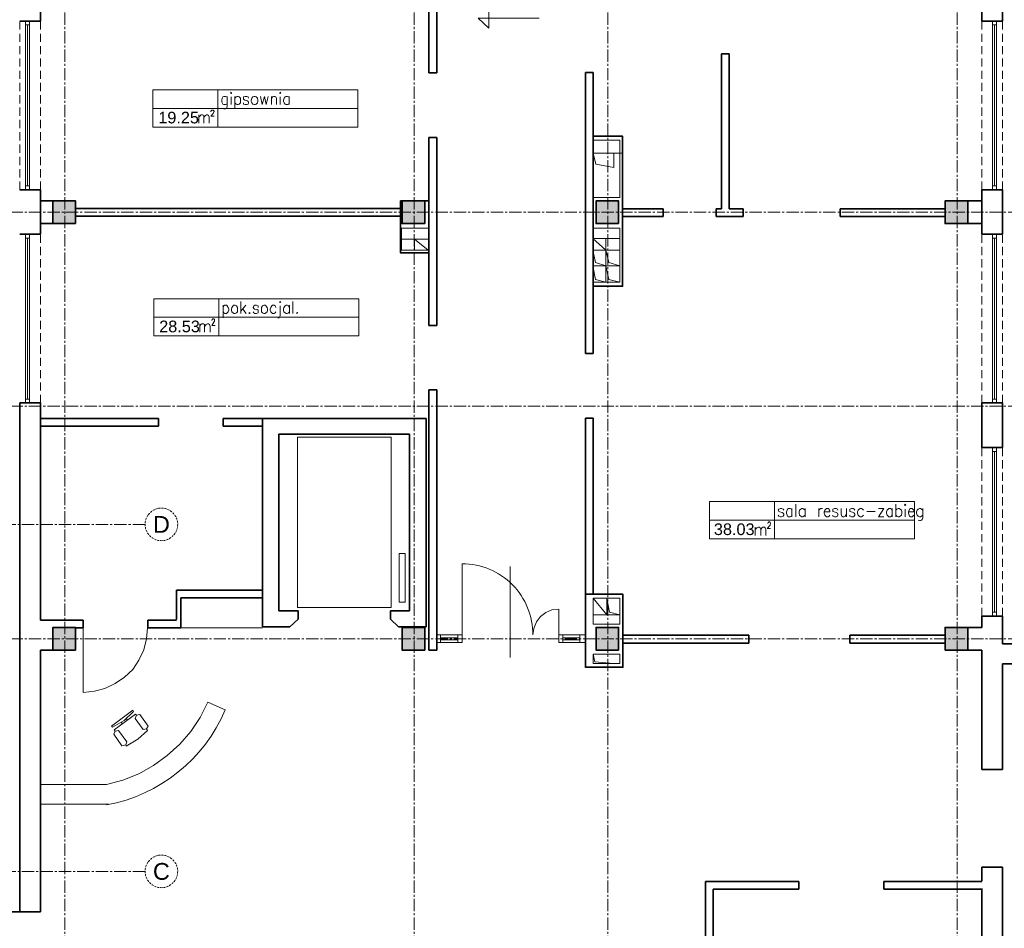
# Model space of a CAD drawing. Header units: millimetres. Extents: x -9409 to -3369, y 19372 to 27782.
# Tile 18 of 25: x -6200 to -4677, y 22144 to 23550. Entities that reach past the tile are written whole.
import ezdxf
from ezdxf.enums import TextEntityAlignment as Align

# ---------------------------------------------------------------- set-up
doc = ezdxf.new("R2010")
doc.units = ezdxf.units.MM
for name, pattern in [('ACAD_ISO02W100', [15, 12, -3]), ('CACHE2', [4.7625, 3.175, -1.5875]), ('CENTER2', [28.575, 19.05, -3.175, 3.175, -3.175]), ('DASHED', [19.05, 12.7, -6.35])]:
    doc.linetypes.add(name, pattern=pattern)
doc.layers.add('D-opis', color=104, linetype='Continuous')
doc.layers.add('PDF _Geometria', color=7, linetype='Continuous')
for name, color, linetype, lineweight in [('SQ_ISTN.Ściany', 140, 'Continuous', 35), ('Sq_Okna', 170, 'Continuous', 9), ('SQ_Osie', 220, 'CENTER2', 9), ('SQ_ZAKRES_OPRACOWANIA', 7, 'ACAD_ISO02W100', 20)]:
    doc.layers.add(name, color=color, linetype=linetype, lineweight=lineweight)
doc.layers.add('SQ_Widok', color=7, linetype='DASHED', lineweight=15, true_color=0x474747)
doc.styles.add('ARIAL', font='arial.ttf')
doc.styles.get("Standard").update_dxf_attribs({"font": 'arial.ttf'})

# ---------------------------------------------------------------- blocks, each defined once
blk = doc.blocks.new('słupy konstr bud B')
at = {"layer": 'SQ_ISTN.Ściany', "lineweight": 5}
h = blk.add_hatch(dxfattribs=at)
h.set_pattern_fill('JIS_STN_1E', color=256, scale=10)
h.paths.add_polyline_path([(21350.8, 18613.9), (21315.8, 18613.9), (21315.8, 18578.9), (21350.8, 18578.9)])
h.paths.add_polyline_path([(21890.8, 18613.9), (21855.8, 18613.9), (21855.8, 18578.9), (21890.8, 18578.9)])
h.paths.add_polyline_path([(22190.8, 18613.9), (22155.8, 18613.9), (22155.8, 18578.9), (22190.8, 18578.9)])
h.paths.add_polyline_path([(22730.8, 18613.9), (22695.8, 18613.9), (22695.8, 18578.9), (22730.8, 18578.9)])
h.paths.add_polyline_path([(22730.8, 17953.9), (22695.8, 17953.9), (22695.8, 17918.9), (22730.8, 17918.9)])
h.paths.add_polyline_path([(22190.8, 17953.9), (22155.8, 17953.9), (22155.8, 17918.9), (22190.8, 17918.9)])
h.paths.add_polyline_path([(21890.8, 17953.9), (21855.8, 17953.9), (21855.8, 17918.9), (21890.8, 17918.9)])
h.paths.add_polyline_path([(21350.8, 17953.9), (21315.8, 17953.9), (21315.8, 17918.9), (21350.8, 17918.9)])
h.paths.add_polyline_path([(21350.8, 17293.9), (21315.8, 17293.9), (21315.8, 17258.9), (21350.8, 17258.9)])
h.paths.add_polyline_path([(21890.8, 17293.9), (21855.8, 17293.9), (21855.8, 17258.9), (21890.8, 17258.9)])
h.paths.add_polyline_path([(22190.8, 17293.9), (22155.8, 17293.9), (22155.8, 17258.9), (22190.8, 17258.9)])
h.paths.add_polyline_path([(22730.8, 17293.9), (22695.8, 17293.9), (22695.8, 17258.9), (22730.8, 17258.9)])
h.paths.add_polyline_path([(22695.8, 16633.9), (22730.8, 16633.9), (22730.8, 16598.9), (22695.8, 16598.9)])
h.paths.add_polyline_path([(22695.8, 14653.9), (22730.8, 14653.9), (22730.8, 14618.9), (22695.8, 14618.9)])
h.paths.add_polyline_path([(22695.8, 15313.9), (22730.8, 15313.9), (22730.8, 15278.9), (22695.8, 15278.9)])
h.paths.add_polyline_path([(22695.8, 15973.9), (22730.8, 15973.9), (22730.8, 15938.9), (22695.8, 15938.9)])
h.paths.add_polyline_path([(22155.8, 14653.9), (22190.8, 14653.9), (22190.8, 14618.9), (22155.8, 14618.9)])
h.paths.add_polyline_path([(22155.8, 15313.9), (22190.8, 15313.9), (22190.8, 15278.9), (22155.8, 15278.9)])
h.paths.add_polyline_path([(22155.8, 15973.9), (22190.8, 15973.9), (22190.8, 15938.9), (22155.8, 15938.9)])
h.paths.add_polyline_path([(22155.8, 16633.9), (22190.8, 16633.9), (22190.8, 16598.9), (22155.8, 16598.9)])
h.paths.add_polyline_path([(21855.8, 14653.9), (21890.8, 14653.9), (21890.8, 14618.9), (21855.8, 14618.9)])
h.paths.add_polyline_path([(21855.8, 15313.9), (21890.8, 15313.9), (21890.8, 15278.9), (21855.8, 15278.9)])
h.paths.add_polyline_path([(21855.8, 15973.9), (21890.8, 15973.9), (21890.8, 15938.9), (21855.8, 15938.9)])
h.paths.add_polyline_path([(21855.8, 16633.9), (21890.8, 16633.9), (21890.8, 16598.9), (21855.8, 16598.9)])
h.paths.add_polyline_path([(21315.8, 14653.9), (21350.8, 14653.9), (21350.8, 14618.9), (21315.8, 14618.9)])
h.paths.add_polyline_path([(21315.8, 15313.9), (21350.8, 15313.9), (21350.8, 15278.9), (21315.8, 15278.9)])
h.paths.add_polyline_path([(21315.8, 15973.9), (21350.8, 15973.9), (21350.8, 15938.9), (21315.8, 15938.9)])
h.paths.add_polyline_path([(21315.8, 16633.9), (21350.8, 16633.9), (21350.8, 16598.9), (21315.8, 16598.9)])
at = {"layer": 'SQ_ISTN.Ściany'}
for points in [[(21315.8, 17953.9), (21350.8, 17953.9), (21350.8, 17918.9), (21315.8, 17918.9)], [(21315.8, 17953.9), (21350.8, 17953.9), (21350.8, 17918.9), (21315.8, 17918.9)], [(21855.8, 17953.9), (21890.8, 17953.9), (21890.8, 17918.9), (21855.8, 17918.9)], [(22155.8, 17953.9), (22190.8, 17953.9), (22190.8, 17918.9), (22155.8, 17918.9)], [(22695.8, 17953.9), (22730.8, 17953.9), (22730.8, 17918.9), (22695.8, 17918.9)], [(21315.8, 17293.9), (21350.8, 17293.9), (21350.8, 17258.9), (21315.8, 17258.9)], [(21855.8, 17293.9), (21890.8, 17293.9), (21890.8, 17258.9), (21855.8, 17258.9)], [(22155.8, 17293.9), (22190.8, 17293.9), (22190.8, 17258.9), (22155.8, 17258.9)], [(22695.8, 17293.9), (22730.8, 17293.9), (22730.8, 17258.9), (22695.8, 17258.9)]]:
    blk.add_lwpolyline(points, close=True, dxfattribs=at)
blk = doc.blocks.new('ist osie bud B')
at = {"layer": 'SQ_Osie'}
for p, q in [((21333.3, 13852.7), (21333.3, 19362.9)), ((21873.3, 13852.7), (21873.3, 19362.9)), ((22173.3, 13852.7), (22173.3, 19362.9)), ((22713.3, 13852.7), (22713.3, 19362.9))]:
    blk.add_line(p, q, dxfattribs=at)
for points in [[(21178.3, 17936.4), (22845.3, 17936.4)], [(21178.3, 17576.4), (22845.3, 17576.4)], [(21178.3, 17276.4), (22845.3, 17276.4)]]:
    blk.add_lwpolyline(points, dxfattribs=at)
blk = doc.blocks.new('A$C8a7c8726')
at = {"layer": 'SQ_ISTN.Ściany'}
for p, q in [((-59, -1096.8), (-59, -1531.7)), ((-47, -1096.8), (-47, -1531.7)), ((-59, -1531.7), (-47, -1531.7)), ((-59, -1631.6), (-47, -1631.6)), ((-59, -1631.6), (-59, -2017.4)), ((-47, -1631.6), (-47, -1904.4))]:
    blk.add_line(p, q, dxfattribs=at)
blk = doc.blocks.new('A$C4bd2ac19')
at = {"layer": 'SQ_ISTN.Ściany'}
for p, q in [((-282.6, 277.6), (-427.3, 277.6)), ((-427.3, 277.6), (-427.3, 0)), ((-282.6, 265.8), (-282.6, 277.6)), ((-151.5, 265.8), (-151.5, 277.6)), ((-151.5, 277.6), (0, 277.6)), ((-415.5, 0), (-415.5, 265.8)), ((-415.5, 265.8), (-282.6, 265.8)), ((0, 265.8), (-151.5, 265.8))]:
    blk.add_line(p, q, dxfattribs=at)
blk = doc.blocks.new('osie bud A')
at = {"layer": 'SQ_Osie'}
for p, q in [((22587.9, 18296.4), (25598.2, 18296.4)), ((22587.9, 17759.4), (25598.2, 17759.4))]:
    blk.add_line(p, q, dxfattribs=at)
at = {"layer": 'SQ_Osie', "linetype": 'ByBlock'}
for centre in [(22562.6, 18296.4), (22562.6, 17759.4)]:
    blk.add_circle(centre, 25.2, dxfattribs=at)
at = {"layer": 'SQ_Osie'}
for s, p in [('C', (22562.6, 18296.4)), ('D', (22562.6, 17759.4))]:
    blk.add_text(s, height=26, rotation=180, dxfattribs=at).set_placement(p, align=Align.MIDDLE_CENTER)

msp = doc.modelspace()

# ---------------------------------------------------------------- hatches: boundary and pattern name
at = {"layer": 'SQ_ISTN.Ściany', "lineweight": 5}
h = msp.add_hatch(dxfattribs=at)
h.set_pattern_fill('JIS_STN_1E', color=256, scale=10, angle=180)
h.set_pattern_definition([(225, (16582.609, 40528.714), (7.0710678, -7.0710678), []), (225, (16575.559, 40528.714), (7.0710678, -7.0710678), [10, -5])])
h.paths.add_polyline_path([(-4768.2, 21914.8), (-4733.2, 21914.8), (-4733.2, 21949.8), (-4768.2, 21949.8)])
h.paths.add_polyline_path([(-5308.2, 21914.8), (-5273.2, 21914.8), (-5273.2, 21949.8), (-5308.2, 21949.8)])
h.paths.add_polyline_path([(-5608.2, 21914.8), (-5573.2, 21914.8), (-5573.2, 21949.8), (-5608.2, 21949.8)])
h.paths.add_polyline_path([(-6148.2, 21914.8), (-6113.2, 21914.8), (-6113.2, 21949.8), (-6148.2, 21949.8)])
h.paths.add_polyline_path([(-6148.2, 22574.8), (-6113.2, 22574.8), (-6113.2, 22609.8), (-6148.2, 22609.8)])
h.paths.add_polyline_path([(-5608.2, 22574.8), (-5573.2, 22574.8), (-5573.2, 22609.8), (-5608.2, 22609.8)])
h.paths.add_polyline_path([(-5308.2, 22574.8), (-5273.2, 22574.8), (-5273.2, 22609.8), (-5308.2, 22609.8)])
h.paths.add_polyline_path([(-4768.2, 22574.8), (-4733.2, 22574.8), (-4733.2, 22609.8), (-4768.2, 22609.8)])
h.paths.add_polyline_path([(-4768.2, 23234.8), (-4733.2, 23234.8), (-4733.2, 23269.8), (-4768.2, 23269.8)])
h.paths.add_polyline_path([(-5308.2, 23234.8), (-5273.2, 23234.8), (-5273.2, 23269.8), (-5308.2, 23269.8)])
h.paths.add_polyline_path([(-5608.2, 23234.8), (-5573.2, 23234.8), (-5573.2, 23269.8), (-5608.2, 23269.8)])
h.paths.add_polyline_path([(-6148.2, 23234.8), (-6113.2, 23234.8), (-6113.2, 23269.8), (-6148.2, 23269.8)])
h.paths.add_polyline_path([(-6113.2, 23894.8), (-6148.2, 23894.8), (-6148.2, 23929.8), (-6113.2, 23929.8)])
h.paths.add_polyline_path([(-6113.2, 25874.8), (-6148.2, 25874.8), (-6148.2, 25909.8), (-6113.2, 25909.8)])
h.paths.add_polyline_path([(-6113.2, 25214.8), (-6148.2, 25214.8), (-6148.2, 25249.8), (-6113.2, 25249.8)])
h.paths.add_polyline_path([(-6113.2, 24554.8), (-6148.2, 24554.8), (-6148.2, 24589.8), (-6113.2, 24589.8)])
h.paths.add_polyline_path([(-5573.2, 25874.8), (-5608.2, 25874.8), (-5608.2, 25909.8), (-5573.2, 25909.8)])
h.paths.add_polyline_path([(-5573.2, 25214.8), (-5608.2, 25214.8), (-5608.2, 25249.8), (-5573.2, 25249.8)])
h.paths.add_polyline_path([(-5573.2, 24554.8), (-5608.2, 24554.8), (-5608.2, 24589.8), (-5573.2, 24589.8)])
h.paths.add_polyline_path([(-5573.2, 23894.8), (-5608.2, 23894.8), (-5608.2, 23929.8), (-5573.2, 23929.8)])
h.paths.add_polyline_path([(-5273.2, 25874.8), (-5308.2, 25874.8), (-5308.2, 25909.8), (-5273.2, 25909.8)])
h.paths.add_polyline_path([(-5273.2, 25214.8), (-5308.2, 25214.8), (-5308.2, 25249.8), (-5273.2, 25249.8)])
h.paths.add_polyline_path([(-5273.2, 24554.8), (-5308.2, 24554.8), (-5308.2, 24589.8), (-5273.2, 24589.8)])
h.paths.add_polyline_path([(-5273.2, 23894.8), (-5308.2, 23894.8), (-5308.2, 23929.8), (-5273.2, 23929.8)])
h.paths.add_polyline_path([(-4733.2, 25874.8), (-4768.2, 25874.8), (-4768.2, 25909.8), (-4733.2, 25909.8)])
h.paths.add_polyline_path([(-4733.2, 25214.8), (-4768.2, 25214.8), (-4768.2, 25249.8), (-4733.2, 25249.8)])
h.paths.add_polyline_path([(-4733.2, 24554.8), (-4768.2, 24554.8), (-4768.2, 24589.8), (-4733.2, 24589.8)])
h.paths.add_polyline_path([(-4733.2, 23894.8), (-4768.2, 23894.8), (-4768.2, 23929.8), (-4733.2, 23929.8)])

# ---------------------------------------------------------------- linework, layer by layer
at = {"layer": 'PDF _Geometria', "lineweight": 13}
for p, q in [((-5271.6, 23364), (-5312.7, 23364)), ((-5271.6, 23275.1), (-5312.7, 23275.1)), ((-5271.6, 23144), (-5312.7, 23144)), ((-5515.3, 22708.2), (-5515.3, 22598.2)), ((-5385.8, 22632.9), (-5394.3, 22627)), ((-5376.5, 22637.1), (-5385.8, 22632.9)), ((-5365.5, 22638), (-5376.5, 22637.1)), ((-5365.5, 22586.3), (-5365.5, 22638)), ((-5400.2, 22618.5), (-5404.5, 22608.3)), ((-5394.3, 22627), (-5400.2, 22618.5)), ((-5404.5, 22608.3), (-5406.1, 22598.2)), ((-5515.3, 22598.2), (-5554.7, 22598.2)), ((-5554.7, 22586.3), (-5515.3, 22586.3)), ((-5515.3, 22586.3), (-5515.3, 22598.2)), ((-5365.5, 22598.2), (-5324.9, 22598.2)), ((-5324.9, 22586.3), (-5365.5, 22586.3))]:
    msp.add_line(p, q, dxfattribs=at)
for points in [[(-5473.8, 23577.9), (-5473.8, 23537.3), (-5490.7, 23552.5), (-5396, 23552.5)], [(-5878.6, 23429.1), (-5879.5, 23430.8), (-5881.2, 23431.7), (-5883.7, 23431.7), (-5885.4, 23430.8), (-5886.3, 23429.1), (-5887.1, 23425.7), (-5887.1, 23424), (-5886.3, 23421.5), (-5885.4, 23419.8), (-5883.7, 23419), (-5881.2, 23419), (-5879.5, 23419.8), (-5878.6, 23421.5)], [(-5878.6, 23431.7), (-5878.6, 23417.3), (-5879.5, 23413.9), (-5879.5, 23413), (-5881.2, 23412.2), (-5883.7, 23412.2), (-5885.4, 23413)], [(-5872.7, 23430.8), (-5872.7, 23419)], [(-5866.8, 23431.7), (-5866.8, 23412.2)], [(-5866.8, 23429.1), (-5865.1, 23430.8), (-5863.4, 23431.7), (-5861.7, 23431.7), (-5860, 23430.8), (-5858.3, 23429.1), (-5858.3, 23421.5), (-5860, 23419.8), (-5861.7, 23419), (-5863.4, 23419), (-5865.1, 23419.8), (-5866.8, 23421.5)], [(-5845.6, 23429.1), (-5846.5, 23430.8), (-5848.2, 23431.7), (-5850.7, 23431.7), (-5853.3, 23430.8), (-5853.3, 23427.4), (-5851.6, 23425.7), (-5847.3, 23424.9), (-5846.5, 23424), (-5845.6, 23422.3), (-5845.6, 23421.5), (-5846.5, 23419.8), (-5848.2, 23419), (-5850.7, 23419), (-5853.3, 23419.8), (-5853.3, 23421.5)], [(-5827, 23431.7), (-5824.5, 23419), (-5821.1, 23431.7), (-5818.6, 23419), (-5815.2, 23431.7)], [(-5810.1, 23431.7), (-5810.1, 23419)], [(-5810.1, 23428.3), (-5808.4, 23430.8), (-5806.7, 23431.7), (-5805, 23431.7), (-5803.3, 23430.8), (-5802.5, 23428.3), (-5802.5, 23419)], [(-5796.6, 23430.8), (-5796.6, 23419)], [(-5783, 23429.1), (-5783.9, 23430.8), (-5785.6, 23431.7), (-5788.1, 23431.7), (-5789, 23430.8), (-5790.6, 23429.1), (-5791.5, 23425.7), (-5791.5, 23424), (-5790.6, 23421.5), (-5789, 23419.8), (-5788.1, 23419), (-5785.6, 23419), (-5783.9, 23419.8), (-5783, 23421.5)], [(-5783, 23431.7), (-5783, 23419)], [(-5676.4, 23413), (-5893, 23413), (-5993.7, 23413)], [(-5904, 23408), (-5904, 23408.8), (-5903.2, 23409.7), (-5903.2, 23410.5), (-5899.8, 23410.5), (-5899.8, 23409.7), (-5898.9, 23408.8), (-5898.9, 23408), (-5899.8, 23407.1), (-5900.6, 23405.4), (-5904, 23401.2), (-5898.9, 23401.2)], [(-5922.6, 23402.9), (-5922.6, 23390.2)], [(-5922.6, 23399.5), (-5920.1, 23402), (-5919.3, 23402.9), (-5916.7, 23402.9), (-5915, 23402), (-5915, 23390.2)], [(-5915, 23399.5), (-5912.5, 23402), (-5910.8, 23402.9), (-5909.1, 23402.9), (-5907.4, 23402), (-5906.6, 23399.5), (-5906.6, 23390.2)], [(-5271.6, 23275.1), (-5271.6, 23364)], [(-5267.1, 23343.6), (-5312.7, 23343.6), (-5308.5, 23326.7), (-5280.5, 23321.6), (-5280.5, 23343.6)], [(-5567.5, 23227.7), (-5609.2, 23227.7), (-5609.2, 23193.9), (-5567.8, 23193.9), (-5588.9, 23210.8), (-5588.9, 23193.9)], [(-5567.5, 23227.7), (-5567.5, 23193.9)], [(-5313.1, 23227.7), (-5271.6, 23227.7), (-5271.6, 23144), (-5288.5, 23148.2), (-5292.8, 23169.3), (-5308.8, 23174.4), (-5313.1, 23193.9), (-5271.6, 23193.9)], [(-5609.2, 23210.8), (-5567.8, 23210.8)], [(-5292.8, 23211.7), (-5292.8, 23144), (-5308.8, 23148.2), (-5313.1, 23169.3), (-5271.6, 23169.3), (-5288.5, 23174.4), (-5292.8, 23193.9), (-5313.1, 23211.7), (-5271.6, 23211.7)], [(-5884.8, 23108.4), (-5884.8, 23089)], [(-5884.8, 23105), (-5884, 23107.6), (-5882.3, 23108.4), (-5879.8, 23108.4), (-5878.9, 23107.6), (-5877.2, 23105), (-5876.4, 23102.5), (-5876.4, 23100.8), (-5877.2, 23098.3), (-5878.9, 23096.6), (-5879.8, 23095.7), (-5882.3, 23095.7), (-5884, 23096.6), (-5884.8, 23098.3)], [(-5857.8, 23114.3), (-5857.8, 23095.7)], [(-5850.1, 23108.4), (-5857.8, 23099.1)], [(-5830.7, 23105), (-5830.7, 23107.6), (-5833.2, 23108.4), (-5835.8, 23108.4), (-5837.4, 23107.6), (-5838.3, 23105), (-5837.4, 23103.4), (-5836.6, 23102.5), (-5832.4, 23101.7), (-5830.7, 23100.8), (-5830.7, 23096.6), (-5833.2, 23095.7), (-5835.8, 23095.7), (-5837.4, 23096.6), (-5838.3, 23098.3)], [(-5803.6, 23105), (-5804.4, 23107.6), (-5806.1, 23108.4), (-5808.7, 23108.4), (-5809.5, 23107.6), (-5811.2, 23105), (-5812.1, 23102.5), (-5812.1, 23100.8), (-5811.2, 23098.3), (-5809.5, 23096.6), (-5808.7, 23095.7), (-5806.1, 23095.7), (-5804.4, 23096.6), (-5803.6, 23098.3)], [(-5796.8, 23107.6), (-5796.8, 23092.3), (-5797.7, 23089.8), (-5798.5, 23089), (-5800.2, 23089)], [(-5782.4, 23105), (-5784.1, 23107.6), (-5785.8, 23108.4), (-5787.5, 23108.4), (-5789.2, 23107.6), (-5790.9, 23105), (-5791.8, 23102.5), (-5791.8, 23100.8), (-5790.9, 23098.3), (-5789.2, 23096.6), (-5787.5, 23095.7), (-5785.8, 23095.7), (-5784.1, 23096.6), (-5782.4, 23098.3)], [(-5782.4, 23108.4), (-5782.4, 23095.7)], [(-5777.4, 23114.3), (-5777.4, 23095.7)], [(-5675, 23089.8), (-5891.6, 23089.8), (-5992.3, 23089.8)], [(-5854.4, 23102.5), (-5849.3, 23095.7)], [(-5921.2, 23079.7), (-5921.2, 23067)], [(-5921.2, 23075.4), (-5919.5, 23078.8), (-5917.8, 23079.7), (-5915.3, 23079.7), (-5913.6, 23078.8), (-5913.6, 23067)], [(-5913.6, 23075.4), (-5911.1, 23078.8), (-5909.4, 23079.7), (-5907.7, 23079.7), (-5906, 23078.8), (-5905.1, 23075.4), (-5905.1, 23067)], [(-5902.6, 23084.7), (-5902.6, 23085.6), (-5901.8, 23086.4), (-5900.9, 23087.3), (-5899.2, 23087.3), (-5898.4, 23086.4), (-5898.4, 23083.9), (-5899.2, 23082.2), (-5902.6, 23077.1), (-5897.5, 23077.1)], [(-4999.2, 22800.4), (-4999.2, 22781)], [(-4844.4, 22800.4), (-4844.4, 22781)], [(-5017.9, 22791.1), (-5018.7, 22792.8), (-5021.2, 22793.7), (-5022.9, 22793.7), (-5025.5, 22792.8), (-5026.3, 22791.1), (-5025.5, 22789.4), (-5023.8, 22788.6), (-5020.4, 22787.8), (-5018.7, 22786.9), (-5017.9, 22785.2), (-5017.9, 22783.5), (-5018.7, 22781.8), (-5021.2, 22781), (-5022.9, 22781), (-5025.5, 22781.8), (-5026.3, 22783.5)], [(-5005.2, 22791.1), (-5006, 22792.8), (-5007.7, 22793.7), (-5010.3, 22793.7), (-5011.9, 22792.8), (-5012.8, 22791.1), (-5013.6, 22788.6), (-5013.6, 22786.9), (-5012.8, 22783.5), (-5011.9, 22781.8), (-5010.3, 22781), (-5007.7, 22781), (-5006, 22781.8), (-5005.2, 22783.5)], [(-5005.2, 22793.7), (-5005.2, 22781)], [(-4984.9, 22791.1), (-4986.6, 22792.8), (-4988.3, 22793.7), (-4989.9, 22793.7), (-4991.6, 22792.8), (-4993.3, 22791.1), (-4994.2, 22788.6), (-4994.2, 22786.9), (-4993.3, 22783.5), (-4991.6, 22781.8), (-4989.9, 22781), (-4988.3, 22781), (-4986.6, 22781.8), (-4984.9, 22783.5)], [(-4984.9, 22793.7), (-4984.9, 22781)], [(-4963.7, 22793.7), (-4963.7, 22781)], [(-4963.7, 22788.6), (-4963.7, 22791.1), (-4962, 22792.8), (-4960.3, 22793.7), (-4957.8, 22793.7)], [(-4955.3, 22788.6), (-4946.8, 22788.6), (-4946.8, 22790.3), (-4947.6, 22792), (-4947.6, 22792.8), (-4949.3, 22793.7), (-4951.9, 22793.7), (-4952.7, 22792.8), (-4954.4, 22791.1), (-4955.3, 22788.6), (-4955.3, 22786.9), (-4954.4, 22783.5), (-4952.7, 22781.8), (-4951.9, 22781), (-4949.3, 22781), (-4947.6, 22781.8), (-4946.8, 22783.5)], [(-4934.1, 22791.1), (-4934.9, 22792.8), (-4936.6, 22793.7), (-4939.2, 22793.7), (-4941.7, 22792.8), (-4941.7, 22789.4), (-4940, 22788.6), (-4936.6, 22787.8), (-4934.9, 22786.9), (-4934.1, 22785.2), (-4934.1, 22783.5), (-4934.9, 22781.8), (-4936.6, 22781), (-4939.2, 22781), (-4941.7, 22781.8), (-4941.7, 22783.5)], [(-4929, 22793.7), (-4929, 22785.2), (-4928.2, 22781.8), (-4926.5, 22781), (-4924.8, 22781), (-4923.1, 22781.8), (-4920.6, 22785.2)], [(-4920.6, 22793.7), (-4920.6, 22781)], [(-4907.9, 22791.1), (-4908.7, 22792.8), (-4910.4, 22793.7), (-4912.9, 22793.7), (-4915.5, 22792.8), (-4915.5, 22789.4), (-4913.8, 22788.6), (-4909.6, 22787.8), (-4908.7, 22786.9), (-4907.9, 22785.2), (-4907.9, 22783.5), (-4908.7, 22781.8), (-4910.4, 22781), (-4912.9, 22781), (-4915.5, 22781.8), (-4915.5, 22783.5)], [(-4894.3, 22791.1), (-4896, 22792.8), (-4897.7, 22793.7), (-4899.4, 22793.7), (-4901.1, 22792.8), (-4902.8, 22791.1), (-4903.6, 22788.6), (-4903.6, 22786.9), (-4902.8, 22783.5), (-4901.1, 22781.8), (-4899.4, 22781), (-4897.7, 22781), (-4896, 22781.8), (-4894.3, 22783.5)], [(-4889.3, 22789.4), (-4876.6, 22789.4)], [(-4863, 22781), (-4871.5, 22781), (-4863, 22793.7), (-4871.5, 22793.7)], [(-4850.3, 22791.1), (-4851.2, 22792.8), (-4852.9, 22793.7), (-4855.4, 22793.7), (-4856.3, 22792.8), (-4857.9, 22791.1), (-4858.8, 22788.6), (-4858.8, 22786.9), (-4857.9, 22783.5), (-4856.3, 22781.8), (-4855.4, 22781), (-4852.9, 22781), (-4851.2, 22781.8), (-4850.3, 22783.5)], [(-4850.3, 22793.7), (-4850.3, 22781)], [(-4844.4, 22791.1), (-4842.7, 22792.8), (-4841, 22793.7), (-4839.3, 22793.7), (-4837.6, 22792.8), (-4835.9, 22791.1), (-4835.1, 22788.6), (-4835.1, 22786.9), (-4835.9, 22783.5), (-4837.6, 22781.8), (-4839.3, 22781), (-4841, 22781), (-4842.7, 22781.8), (-4844.4, 22783.5)], [(-4830, 22792.8), (-4830, 22781)], [(-4824.9, 22788.6), (-4816.5, 22788.6), (-4816.5, 22790.3), (-4817.3, 22792), (-4818.2, 22792.8), (-4819, 22793.7), (-4821.6, 22793.7), (-4823.2, 22792.8), (-4824.1, 22791.1), (-4824.9, 22788.6), (-4824.9, 22786.9), (-4824.1, 22783.5), (-4823.2, 22781.8), (-4821.6, 22781), (-4819, 22781), (-4818.2, 22781.8), (-4816.5, 22783.5)], [(-4802.9, 22791.1), (-4804.6, 22792.8), (-4806.3, 22793.7), (-4808, 22793.7), (-4809.7, 22792.8), (-4811.4, 22791.1), (-4812.3, 22788.6), (-4812.3, 22786.9), (-4811.4, 22783.5), (-4809.7, 22781.8), (-4808, 22781), (-4806.3, 22781), (-4804.6, 22781.8), (-4802.9, 22783.5)], [(-4802.9, 22793.7), (-4802.9, 22779.3), (-4803.8, 22776.7), (-4804.6, 22775.9), (-4806.3, 22775.1), (-4808, 22775.1), (-4809.7, 22775.9)], [(-4815.6, 22775.9), (-5032.3, 22775.9), (-5132.9, 22775.9)], [(-5042.4, 22770.8), (-5042.4, 22771.7), (-5041.6, 22772.5), (-5041.6, 22773.4), (-5039.9, 22773.4), (-5039, 22772.5), (-5039, 22771.7), (-5038.2, 22770.8), (-5038.2, 22770), (-5039, 22769.1), (-5039, 22768.3), (-5043.3, 22763.2), (-5038.2, 22763.2)], [(-5061.9, 22764.9), (-5061.9, 22752.2)], [(-5061.9, 22761.5), (-5059.3, 22764.1), (-5057.6, 22764.9), (-5055.9, 22764.9), (-5054.3, 22764.1), (-5053.4, 22761.5), (-5053.4, 22752.2)], [(-5053.4, 22761.5), (-5051.7, 22764.1), (-5050, 22764.9), (-5047.5, 22764.9), (-5046.6, 22764.1), (-5045.8, 22761.5), (-5045.8, 22752.2)], [(-5312.7, 22629.5), (-5271.2, 22629.5), (-5287.3, 22633.7), (-5291.5, 22654.9), (-5291.5, 22629.5), (-5312.7, 22654.9)], [(-5950.2, 22609.2), (-5824.1, 22609.2)], [(-5549, 22586.3), (-5549, 22598.2)], [(-5522.1, 22594), (-5549, 22594)], [(-5522.1, 22590.6), (-5549, 22590.6)], [(-5522.1, 22586.3), (-5522.1, 22598.2)], [(-5359.6, 22586.3), (-5359.6, 22598.2)], [(-5333.4, 22594), (-5359.6, 22594)], [(-5333.4, 22590.6), (-5359.6, 22590.6)], [(-5333.4, 22586.3), (-5333.4, 22598.2)], [(-5281.4, 22554.2), (-5310.1, 22556.7), (-5312.7, 22568.6), (-5312.7, 22554.2), (-5271.2, 22554.2), (-5271.2, 22568.6), (-5312.7, 22568.6)]]:
    msp.add_lwpolyline(points, dxfattribs=at)
for points in [[(-5676.4, 23384.3), (-5676.4, 23441.8), (-5893, 23441.8), (-5993.7, 23441.8), (-5993.7, 23384.3), (-5893, 23384.3), (-5893, 23441.8), (-5893, 23384.3)], [(-5873.6, 23436.7), (-5872.7, 23435.9), (-5871.9, 23436.7), (-5872.7, 23438.4)], [(-5837.2, 23431.7), (-5838.9, 23430.8), (-5840.6, 23429.1), (-5841.4, 23425.7), (-5841.4, 23424), (-5840.6, 23421.5), (-5838.9, 23419.8), (-5837.2, 23419), (-5835.5, 23419), (-5833.8, 23419.8), (-5832.1, 23421.5), (-5831.3, 23424), (-5831.3, 23425.7), (-5832.1, 23429.1), (-5833.8, 23430.8), (-5835.5, 23431.7)], [(-5797.4, 23436.7), (-5796.6, 23435.9), (-5795.7, 23436.7), (-5796.6, 23438.4)], [(-5675, 23061), (-5675, 23118.6), (-5891.6, 23118.6), (-5992.3, 23118.6), (-5992.3, 23061), (-5891.6, 23061), (-5891.6, 23118.6), (-5891.6, 23061)], [(-5868.8, 23108.4), (-5869.6, 23107.6), (-5871.3, 23105), (-5872.1, 23102.5), (-5872.1, 23100.8), (-5871.3, 23098.3), (-5869.6, 23096.6), (-5868.8, 23095.7), (-5866.2, 23095.7), (-5864.5, 23096.6), (-5862.8, 23098.3), (-5862.8, 23105), (-5864.5, 23107.6), (-5866.2, 23108.4)], [(-5822.2, 23108.4), (-5823.9, 23107.6), (-5825.6, 23105), (-5825.6, 23098.3), (-5823.9, 23096.6), (-5822.2, 23095.7), (-5819.7, 23095.7), (-5818.8, 23096.6), (-5817.1, 23098.3), (-5816.3, 23100.8), (-5816.3, 23102.5), (-5817.1, 23105), (-5818.8, 23107.6), (-5819.7, 23108.4)], [(-5797.7, 23113.5), (-5796.8, 23112.7), (-5796, 23113.5), (-5796.8, 23114.3)], [(-5844.2, 23097.4), (-5845.1, 23096.6), (-5844.2, 23095.7), (-5843.4, 23096.6)], [(-5770.6, 23097.4), (-5771.4, 23096.6), (-5770.6, 23095.7), (-5769.8, 23096.6)], [(-4815.6, 22747.1), (-4815.6, 22804.7), (-5032.3, 22804.7), (-5132.9, 22804.7), (-5132.9, 22747.1), (-5032.3, 22747.1), (-5032.3, 22804.7), (-5032.3, 22747.1)], [(-4830.9, 22799.6), (-4830, 22798.7), (-4829.2, 22799.6), (-4830, 22800.4)], [(-5271.2, 22654.9), (-5271.2, 22615.1), (-5312.7, 22615.1), (-5312.7, 22654.9)]]:
    msp.add_lwpolyline(points, close=True, dxfattribs=at)
at = {"layer": 'PDF _Geometria', "lineweight": 9}
for points in [[(-5625.3, 22640.5), (-5625.3, 22904.5), (-5770, 22904.5), (-5770, 22640.5)], [(-5603.3, 22649), (-5603.3, 22724.3), (-5612.6, 22724.3), (-5612.6, 22649)]]:
    msp.add_lwpolyline(points, close=True, dxfattribs=at)
for points in [[(-5440.8, 22563.5), (-5440.8, 22704)], [(-6101.7, 22609.2), (-6101.7, 22509.3), (-6083.9, 22511), (-6067.8, 22515.3), (-6051.8, 22522.9), (-6037.4, 22533), (-6024.7, 22544.9), (-6015.4, 22559.3), (-6007.8, 22575.4), (-6003.5, 22592.3), (-6001.8, 22609.2)]]:
    msp.add_lwpolyline(points, dxfattribs=at)
at = {"layer": 'PDF _Geometria', "color": 251, "lineweight": 13, "true_color": 0x636466}
msp.add_lwpolyline([(-6167.7, 22366.6), (-6065.3, 22366.6), (-6039.9, 22373.4), (-6015.4, 22383.5), (-5992.5, 22396.2), (-5971.4, 22411.5), (-5951.9, 22429.2), (-5935, 22448.7), (-5920.6, 22470.7), (-5908.8, 22494.4), (-5881.7, 22482.5, -0.25337), (-6065.3, 22335.3)], format="xyb", dxfattribs=at)
for points in [[(-6057.7, 22457.2), (-6056, 22455.5), (-6038.2, 22465.6), (-6023.8, 22480), (-6024.7, 22481.7)], [(-6013.7, 22474.9), (-6001, 22457.2), (-6003.5, 22452.9), (-6008.6, 22452.1), (-6021.3, 22469), (-6018.8, 22474.1)], [(-6046.7, 22450.4), (-6034, 22432.6), (-6035.7, 22428.4), (-6041.6, 22426.7), (-6054.3, 22444.5), (-6051.8, 22449.5)]]:
    msp.add_lwpolyline(points, close=True, dxfattribs=at)
for points in [[(-6018.8, 22474.1), (-6020.5, 22475.8), (-6053.5, 22451.2), (-6051.8, 22449.5)], [(-6033.1, 22466.5), (-6034.8, 22469)], [(-6042.5, 22463.1), (-6040.8, 22460.5)], [(-6035.7, 22428.4), (-6034.8, 22425.9), (-6017.1, 22436.8), (-6001.8, 22450.4), (-6003.5, 22452.9)], [(-6061.9, 22336.2), (-6167.7, 22336.2)]]:
    msp.add_lwpolyline(points, dxfattribs=at)
at = {"layer": 'PDF _Geometria', "lineweight": 13}
msp.add_arc((-5514.9, 22599.4), 108.8, 359.3548, 90.2077, dxfattribs=at)
at = {"layer": 'SQ_ISTN.Ściany'}
for p, q in [((-6167.7, 23617.3), (-6167.7, 23548.3)), ((-4711.7, 23617.3), (-4711.7, 23548.3)), ((-4679.7, 23617.3), (-4679.7, 23548.3)), ((-5566.7, 23591.6), (-5566.7, 23468)), ((-5554.7, 23591.6), (-5554.7, 23468)), ((-5114.2, 23497.7), (-5114.2, 23257.7)), ((-5102.4, 23497.7), (-5114.2, 23497.7)), ((-5102.4, 23257.7), (-5102.4, 23497.7)), ((-5566.7, 23468), (-5554.7, 23468)), ((-5312.7, 23468.9), (-5324.7, 23468.9)), ((-5324.7, 23468.9), (-5324.7, 23034)), ((-5312.7, 23468.9), (-5312.7, 23034)), ((-5566.7, 23368.2), (-5554.7, 23368.2)), ((-5566.7, 23368.2), (-5566.7, 23077.3)), ((-5554.7, 23368.2), (-5554.7, 23077.3)), ((-6167.7, 23287.3), (-6167.7, 23218.3)), ((-4711.7, 23287.3), (-4711.7, 23218.3)), ((-4679.7, 23287.3), (-4679.7, 23218.3)), ((-5610.7, 23269.8), (-5566.7, 23269.8)), ((-5204.6, 23257.7), (-5267.1, 23257.7)), ((-5204.6, 23257.7), (-5204.6, 23245.7)), ((-5122.6, 23257.7), (-5122.6, 23245.7)), ((-5114.2, 23257.7), (-5122.6, 23257.7)), ((-5080.6, 23257.7), (-5102.4, 23257.7)), ((-5080.6, 23257.7), (-5080.6, 23245.7)), ((-4768.2, 23257.7), (-4930.6, 23257.7)), ((-4930.6, 23257.7), (-4930.6, 23245.7)), ((-4733.2, 23269.8), (-4711.7, 23269.8)), ((-5204.6, 23245.7), (-5267.1, 23245.7)), ((-5080.6, 23245.7), (-5122.6, 23245.7)), ((-4768.2, 23245.7), (-4930.6, 23245.7)), ((-4733.2, 23234.8), (-4711.7, 23234.8)), ((-5554.7, 23077.3), (-5566.7, 23077.3)), ((-5324.7, 23034), (-5312.7, 23034)), ((-5554.7, 22977.3), (-5566.7, 22977.3)), ((-5566.7, 22977.3), (-5566.7, 22574.5)), ((-5554.7, 22977.3), (-5554.7, 22574.5)), ((-6199.7, 22957.3), (-6199.7, 22169.8)), ((-6167.7, 22957.3), (-6167.7, 22621.2)), ((-4711.7, 22957.3), (-4711.7, 22888.3)), ((-4679.7, 22957.3), (-4679.7, 22888.3)), ((-5985.1, 22933.3), (-6167.7, 22933.3)), ((-5985.1, 22921.3), (-6167.7, 22921.3)), ((-5985.1, 22921.3), (-5985.1, 22933.3)), ((-5885.1, 22921.3), (-5885.1, 22933.3)), ((-5885.1, 22933.3), (-5824.1, 22933.3)), ((-5885.1, 22921.3), (-5824.1, 22921.3)), ((-5824.1, 22933.3), (-5824.1, 22610.9)), ((-5571.1, 22933.3), (-5824.1, 22933.3)), ((-5571.1, 22610.9), (-5571.1, 22933.3)), ((-5798.8, 22635.4), (-5798.8, 22908.7)), ((-5798.8, 22908.7), (-5596.5, 22908.7)), ((-5596.5, 22908.7), (-5596.5, 22635.4)), ((-5824.1, 22667.6), (-5957, 22667.6)), ((-5957, 22667.6), (-5957, 22621.9)), ((-5824.1, 22655.7), (-5950.2, 22655.7)), ((-5950.2, 22655.7), (-5950.2, 22609.2)), ((-5324.7, 22661.3), (-5324.7, 22548.3)), ((-5769.2, 22635.4), (-5798.8, 22635.4)), ((-5769.2, 22622.7), (-5769.2, 22635.4)), ((-5596.5, 22635.4), (-5626.1, 22635.4)), ((-5626.1, 22635.4), (-5626.1, 22622.7)), ((-6101.7, 22621.2), (-6167.7, 22621.2)), ((-6101.7, 22609.2), (-6101.7, 22621.2)), ((-5957, 22621.2), (-6001.7, 22621.2)), ((-6001.7, 22609.2), (-6001.7, 22621.2)), ((-5781.8, 22610.9), (-5769.2, 22622.7)), ((-5626.1, 22622.7), (-5613.5, 22610.9)), ((-4711.7, 22627.3), (-4711.7, 22609.8)), ((-4679.7, 22627.3), (-4679.7, 22584.7)), ((-6101.7, 22609.2), (-6113.2, 22609.2)), ((-5957, 22609.2), (-6001.7, 22609.2)), ((-5950.2, 22609.2), (-5957, 22609.2)), ((-5824.1, 22610.9), (-5781.8, 22610.9)), ((-5613.5, 22610.9), (-5571.1, 22610.9)), ((-4711.7, 22609.8), (-4733.2, 22609.8)), ((-5071.9, 22597.7), (-5266.7, 22597.7)), ((-5071.9, 22597.7), (-5071.9, 22585.7)), ((-4769.8, 22597.7), (-4915.4, 22597.7)), ((-4915.4, 22597.7), (-4915.4, 22585.7)), ((-6167.7, 22574.8), (-6167.7, 22169.8)), ((-6148.2, 22574.8), (-6167.7, 22574.8)), ((-5566.7, 22574.5), (-5554.7, 22574.5)), ((-5071.9, 22585.7), (-5266.7, 22585.7)), ((-4769.8, 22585.7), (-4915.4, 22585.7)), ((-4711.7, 22574.8), (-4733.2, 22574.8)), ((-4711.7, 22574.8), (-4711.7, 22390)), ((-4679.7, 22553.3), (-4679.7, 22390)), ((-4711.7, 22390), (-4679.7, 22390)), ((-4711.7, 22217.4), (-4711.7, 22239)), ((-4711.7, 22239), (-4679.7, 22239)), ((-4679.7, 22239), (-4679.7, 21322.3)), ((-4711.7, 21354.3), (-4711.7, 22205.6)), ((-6252.7, 22169.8), (-6167.7, 22169.8))]:
    msp.add_line(p, q, dxfattribs=at)
for points in [[(-6167.7, 23548.3), (-6199.7, 23548.3)], [(-4711.7, 23548.3), (-4679.7, 23548.3)], [(-5312.7, 23369.9), (-5267.1, 23369.9), (-5267.1, 23137.9), (-5312.7, 23137.9)], [(-6167.7, 23287.3), (-6199.7, 23287.3)], [(-4711.7, 23287.3), (-4679.7, 23287.3)], [(-6167.7, 23269.8), (-6148.2, 23269.8)], [(-6113.2, 23258.3), (-5610.7, 23258.3)], [(-5610.7, 23269.8), (-5610.7, 23189.8), (-5566.7, 23189.8)], [(-6113.2, 23246.3), (-5610.7, 23246.3)], [(-6167.7, 23234.8), (-6148.2, 23234.8)], [(-6167.7, 23218.3), (-6199.7, 23218.3)], [(-4711.7, 23218.3), (-4679.7, 23218.3)], [(-6167.7, 22957.3), (-6199.7, 22957.3)], [(-4711.7, 22957.3), (-4679.7, 22957.3)], [(-4711.7, 22888.3), (-4679.7, 22888.3)], [(-5324.7, 22548.3), (-5266.7, 22548.3), (-5266.7, 22661.3), (-5324.7, 22661.3)], [(-4711.7, 22627.3), (-4679.7, 22627.3)], [(-4626.2, 22584.7), (-4679.7, 22584.7)], [(-4679.7, 22584.7), (-4626.2, 22584.7), (-4626.2, 22553.3), (-4679.7, 22553.3)]]:
    msp.add_lwpolyline(points, dxfattribs=at)
at = {"layer": 'Sq_Okna'}
for p, q in [((-6190.7, 23542.3), (-6190.7, 23293.3)), ((-6187.7, 23542.3), (-6187.7, 23293.3)), ((-6184.7, 23542.3), (-6184.7, 23293.3)), ((-4694.7, 23542.3), (-4694.7, 23293.3)), ((-4691.7, 23542.3), (-4691.7, 23293.3)), ((-4688.7, 23542.3), (-4688.7, 23293.3)), ((-6190.7, 23212.3), (-6190.7, 22963.3)), ((-6187.7, 23212.3), (-6187.7, 22963.3)), ((-6184.7, 23212.3), (-6184.7, 22963.3)), ((-4694.7, 23212.3), (-4694.7, 22963.3)), ((-4691.7, 23212.3), (-4691.7, 22963.3)), ((-4688.7, 23212.3), (-4688.7, 22963.3)), ((-4694.7, 22882.3), (-4694.7, 22633.3)), ((-4691.7, 22882.3), (-4691.7, 22633.3)), ((-4688.7, 22882.3), (-4688.7, 22633.3))]:
    msp.add_line(p, q, dxfattribs=at)
for points in [[(-6184.7, 23542.3), (-6190.7, 23542.3), (-6190.7, 23548.3), (-6184.7, 23548.3)], [(-4694.7, 23542.3), (-4688.7, 23542.3), (-4688.7, 23548.3), (-4694.7, 23548.3)], [(-6184.7, 23287.3), (-6190.7, 23287.3), (-6190.7, 23293.3), (-6184.7, 23293.3)], [(-4694.7, 23287.3), (-4688.7, 23287.3), (-4688.7, 23293.3), (-4694.7, 23293.3)], [(-6184.7, 23212.3), (-6190.7, 23212.3), (-6190.7, 23218.3), (-6184.7, 23218.3)], [(-4694.7, 23212.3), (-4688.7, 23212.3), (-4688.7, 23218.3), (-4694.7, 23218.3)], [(-6184.7, 22957.3), (-6190.7, 22957.3), (-6190.7, 22963.3), (-6184.7, 22963.3)], [(-4694.7, 22957.3), (-4688.7, 22957.3), (-4688.7, 22963.3), (-4694.7, 22963.3)], [(-4694.7, 22882.3), (-4688.7, 22882.3), (-4688.7, 22888.3), (-4694.7, 22888.3)], [(-4694.7, 22627.3), (-4688.7, 22627.3), (-4688.7, 22633.3), (-4694.7, 22633.3)]]:
    msp.add_lwpolyline(points, close=True, dxfattribs=at)
at = {"layer": 'SQ_Widok'}
for points in [[(-6199.7, 23287.3), (-6199.7, 23548.3)], [(-6167.7, 23287.3), (-6167.7, 23548.3)], [(-4711.7, 23287.3), (-4711.7, 23548.3)], [(-4679.7, 23287.3), (-4679.7, 23548.3)], [(-6167.7, 22957.3), (-6167.7, 23218.3)], [(-4711.7, 22957.3), (-4711.7, 23218.3)], [(-4679.7, 22957.3), (-4679.7, 23218.3)], [(-4711.7, 22627.3), (-4711.7, 22888.3)], [(-4679.7, 22627.3), (-4679.7, 22888.3)]]:
    msp.add_lwpolyline(points, dxfattribs=at)

# ---------------------------------------------------------------- block references
for name, p in [('A$C8a7c8726', (-5265.7, 24565.3)), ('A$C4bd2ac19', (-4711.7, 21939))]:
    msp.add_blockref(name, p)
at = {"layer": 'SQ_ISTN.Ściany', "rotation": 180}
msp.add_blockref('słupy konstr bud B', (16582.6, 40528.7), dxfattribs=at)
at = {"layer": 'SQ_Osie', "rotation": 180}
msp.add_blockref('ist osie bud B', (16583.6, 40528.7), dxfattribs=at)
at = {"layer": 'SQ_Osie', "lineweight": 35, "rotation": 180}
msp.add_blockref('ist osie bud B', (16583.6, 40528.7), dxfattribs=at)
at = {"layer": 'SQ_ZAKRES_OPRACOWANIA', "linetype": 'CACHE2', "ltscale": 5, "rotation": 180}
msp.add_blockref('osie bud A', (16582.1, 40528.7), dxfattribs=at)

# ---------------------------------------------------------------- texts
at = {"layer": 'D-opis', "color": 7, "char_height": 18, "width": 1224.72, "attachment_point": 1, "line_spacing_factor": 1.1, "style": 'ARIAL'}
for s, insert in [('19.25', (-5985.3, 23407.9)), ('28.53', (-5983.9, 23084.7)), ('38.03', (-5125.9, 22770.8))]:
    msp.add_mtext(s, dxfattribs=dict(at, insert=insert))

doc.saveas('drawing.dxf')
